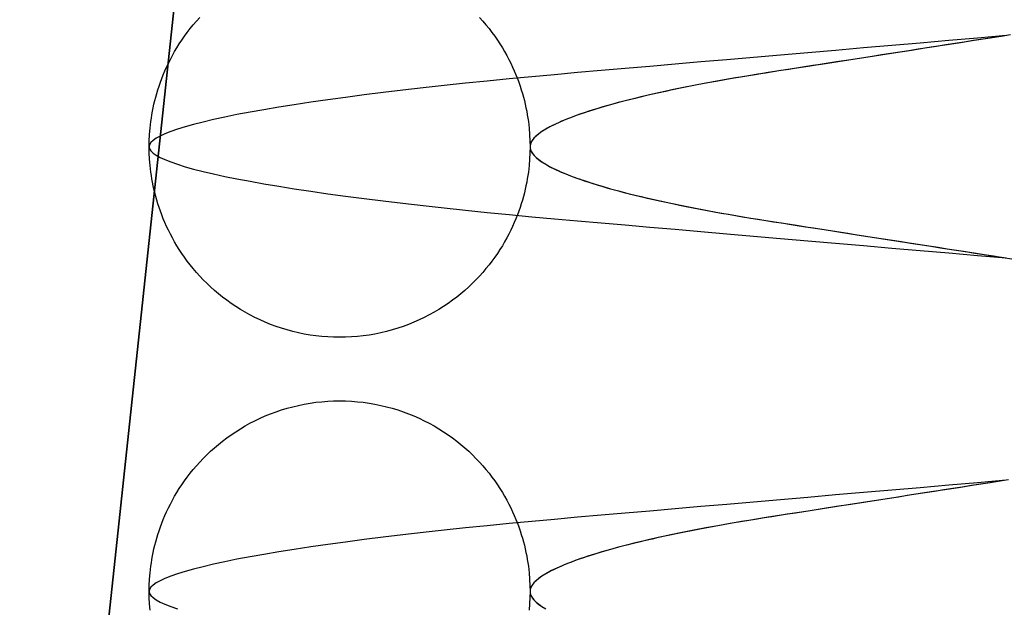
# Model space of a CAD drawing. Header units: millimetres. Extents: x -88 to 88, y -12 to 103.
# Tile 243 of 256: x -35.518 to -34.743, y 15.398 to 15.86. Entities that reach past the tile are written whole.
import ezdxf

# ---------------------------------------------------------------- set-up
doc = ezdxf.new("R2010")
doc.units = ezdxf.units.MM
doc.layers.add('Default', color=7, linetype='Continuous', true_color=0x000000)

msp = doc.modelspace()

# ---------------------------------------------------------------- linework, layer by layer
at = {"layer": 'Default', "color": 254, "true_color": 0xcad1ee}
for points in [[(-35.21818, 17.53519), (-35.51818, 14.73519)], [(-35.21818, 17.53519), (-35.51818, 14.73519)], [(-35.51818, 14.73519), (-35.21818, 17.53519)], [(-35.41618, 15.76019), (-35.4161, 15.76495), (-35.41587, 15.76985), (-35.41545, 15.77491), (-35.41485, 15.7801), (-35.41447, 15.78275), (-35.41404, 15.78543), (-35.41355, 15.78815), (-35.413, 15.79089), (-35.41239, 15.79367), (-35.41172, 15.79648), (-35.41098, 15.79932), (-35.41018, 15.80219), (-35.4093, 15.80508), (-35.40835, 15.808), (-35.40733, 15.81094), (-35.40623, 15.8139), (-35.40505, 15.81688), (-35.40379, 15.81988), (-35.40244, 15.82289), (-35.40101, 15.82592), (-35.39949, 15.82895), (-35.39787, 15.83199), (-35.39617, 15.83504), (-35.39437, 15.83808), (-35.39247, 15.84112), (-35.39047, 15.84416), (-35.38838, 15.84718), (-35.38618, 15.85019), (-35.38388, 15.85318), (-35.38147, 15.85614), (-35.37896, 15.85908), (-35.37634, 15.86199)], [(-35.15601, 15.86199), (-35.1534, 15.85908), (-35.15089, 15.85614), (-35.14848, 15.85318), (-35.14618, 15.85019), (-35.14398, 15.84718), (-35.14188, 15.84416), (-35.13989, 15.84112), (-35.13799, 15.83808), (-35.13619, 15.83504), (-35.13448, 15.83199), (-35.13287, 15.82895), (-35.13135, 15.82592), (-35.12991, 15.82289), (-35.12857, 15.81988), (-35.1273, 15.81688), (-35.12612, 15.8139), (-35.12502, 15.81094), (-35.124, 15.808), (-35.12305, 15.80508), (-35.12218, 15.80219), (-35.12137, 15.79932), (-35.12063, 15.79648), (-35.11996, 15.79367), (-35.11935, 15.79089), (-35.11881, 15.78815), (-35.11832, 15.78543), (-35.11788, 15.78275), (-35.1175, 15.7801), (-35.1169, 15.77491), (-35.11649, 15.76985), (-35.11625, 15.76495), (-35.11618, 15.76019)], [(-35.11618, 15.76019), (-35.11625, 15.75543), (-35.11649, 15.75052), (-35.1169, 15.74547), (-35.1175, 15.74028), (-35.11788, 15.73763), (-35.11832, 15.73494), (-35.11881, 15.73223), (-35.11935, 15.72948), (-35.11996, 15.7267), (-35.12063, 15.72389), (-35.12137, 15.72105), (-35.12218, 15.71819), (-35.12305, 15.71529), (-35.124, 15.71238), (-35.12502, 15.70944), (-35.12612, 15.70647), (-35.1273, 15.70349), (-35.12857, 15.70049), (-35.12991, 15.69748), (-35.13135, 15.69446), (-35.13287, 15.69142), (-35.13448, 15.68838), (-35.13619, 15.68534), (-35.13799, 15.68229), (-35.13989, 15.67925), (-35.14188, 15.67622), (-35.14398, 15.6732), (-35.14618, 15.67019), (-35.14848, 15.6672), (-35.15089, 15.66423), (-35.1534, 15.66129), (-35.15601, 15.65838), (-35.15874, 15.65551), (-35.16157, 15.65269), (-35.1645, 15.6499), (-35.16755, 15.64717), (-35.1707, 15.6445), (-35.17395, 15.64189), (-35.17731, 15.63935), (-35.18077, 15.63688), (-35.18433, 15.63449), (-35.18799, 15.63218), (-35.19174, 15.62996), (-35.19559, 15.62783), (-35.19953, 15.62581), (-35.20355, 15.62389), (-35.20765, 15.62207), (-35.21184, 15.62038), (-35.21609, 15.6188), (-35.22042, 15.61734), (-35.22481, 15.616), (-35.22925, 15.6148), (-35.23375, 15.61373), (-35.2383, 15.6128), (-35.24288, 15.61201), (-35.2475, 15.61135), (-35.25215, 15.61085), (-35.25681, 15.61048), (-35.26149, 15.61026), (-35.26618, 15.61019), (-35.27086, 15.61026), (-35.27554, 15.61048), (-35.28021, 15.61085), (-35.28485, 15.61135), (-35.28947, 15.61201), (-35.29406, 15.6128), (-35.2986, 15.61373), (-35.3031, 15.6148), (-35.30755, 15.616), (-35.31194, 15.61734), (-35.31626, 15.6188), (-35.32052, 15.62038), (-35.3247, 15.62207), (-35.32881, 15.62389), (-35.33283, 15.62581), (-35.33677, 15.62783), (-35.34061, 15.62996), (-35.34437, 15.63218), (-35.34803, 15.63449), (-35.35159, 15.63688), (-35.35505, 15.63935), (-35.3584, 15.64189), (-35.36166, 15.6445), (-35.36481, 15.64717), (-35.36785, 15.6499), (-35.37079, 15.65269), (-35.37362, 15.65551), (-35.37634, 15.65838), (-35.37896, 15.66129), (-35.38147, 15.66423), (-35.38388, 15.6672), (-35.38618, 15.67019), (-35.38838, 15.6732), (-35.39047, 15.67622), (-35.39247, 15.67925), (-35.39437, 15.68229), (-35.39617, 15.68534), (-35.39787, 15.68838), (-35.39949, 15.69142), (-35.40101, 15.69446), (-35.40244, 15.69748), (-35.40379, 15.70049), (-35.40505, 15.70349), (-35.40623, 15.70647), (-35.40733, 15.70944), (-35.40835, 15.71238), (-35.4093, 15.71529), (-35.41018, 15.71819), (-35.41098, 15.72105), (-35.41172, 15.72389), (-35.41239, 15.7267), (-35.413, 15.72948), (-35.41355, 15.73223), (-35.41404, 15.73494), (-35.41447, 15.73763), (-35.41485, 15.74028), (-35.41545, 15.74547), (-35.41587, 15.75052), (-35.4161, 15.75543), (-35.41618, 15.76019)], [(-35.41618, 15.41019), (-35.4161, 15.41495), (-35.41587, 15.41985), (-35.41545, 15.42491), (-35.41485, 15.4301), (-35.41447, 15.43275), (-35.41404, 15.43543), (-35.41355, 15.43815), (-35.413, 15.44089), (-35.41239, 15.44367), (-35.41172, 15.44648), (-35.41098, 15.44932), (-35.41018, 15.45219), (-35.4093, 15.45508), (-35.40835, 15.458), (-35.40733, 15.46094), (-35.40623, 15.4639), (-35.40505, 15.46688), (-35.40379, 15.46988), (-35.40244, 15.47289), (-35.40101, 15.47592), (-35.39949, 15.47895), (-35.39787, 15.48199), (-35.39617, 15.48504), (-35.39437, 15.48808), (-35.39247, 15.49112), (-35.39047, 15.49416), (-35.38838, 15.49718), (-35.38618, 15.50019), (-35.38388, 15.50318), (-35.38147, 15.50614), (-35.37896, 15.50908), (-35.37634, 15.51199), (-35.37362, 15.51486), (-35.37079, 15.51769), (-35.36785, 15.52047), (-35.36481, 15.5232), (-35.36166, 15.52587), (-35.3584, 15.52848), (-35.35505, 15.53103), (-35.35159, 15.5335), (-35.34803, 15.53589), (-35.34437, 15.5382), (-35.34061, 15.54042), (-35.33677, 15.54254), (-35.33283, 15.54457), (-35.32881, 15.54649), (-35.3247, 15.5483), (-35.32052, 15.55), (-35.31626, 15.55158), (-35.31194, 15.55304), (-35.30755, 15.55437), (-35.3031, 15.55557), (-35.2986, 15.55664), (-35.29406, 15.55757), (-35.28947, 15.55837), (-35.28485, 15.55902), (-35.28021, 15.55953), (-35.27554, 15.55989), (-35.27086, 15.56011), (-35.26618, 15.56019), (-35.26149, 15.56011), (-35.25681, 15.55989), (-35.25215, 15.55953), (-35.2475, 15.55902), (-35.24288, 15.55837), (-35.2383, 15.55757), (-35.23375, 15.55664), (-35.22925, 15.55557), (-35.22481, 15.55437), (-35.22042, 15.55304), (-35.21609, 15.55158), (-35.21184, 15.55), (-35.20765, 15.5483), (-35.20355, 15.54649), (-35.19953, 15.54457), (-35.19559, 15.54254), (-35.19174, 15.54042), (-35.18799, 15.5382), (-35.18433, 15.53589), (-35.18077, 15.5335), (-35.17731, 15.53103), (-35.17395, 15.52848), (-35.1707, 15.52587), (-35.16755, 15.5232), (-35.1645, 15.52047), (-35.16157, 15.51769), (-35.15874, 15.51486), (-35.15601, 15.51199), (-35.1534, 15.50908), (-35.15089, 15.50614), (-35.14848, 15.50318), (-35.14618, 15.50019), (-35.14398, 15.49718), (-35.14188, 15.49416), (-35.13989, 15.49112), (-35.13799, 15.48808), (-35.13619, 15.48504), (-35.13448, 15.48199), (-35.13287, 15.47895), (-35.13135, 15.47592), (-35.12991, 15.47289), (-35.12857, 15.46988), (-35.1273, 15.46688), (-35.12612, 15.4639), (-35.12502, 15.46094), (-35.124, 15.458), (-35.12305, 15.45508), (-35.12218, 15.45219), (-35.12137, 15.44932), (-35.12063, 15.44648), (-35.11996, 15.44367), (-35.11935, 15.44089), (-35.11881, 15.43815), (-35.11832, 15.43543), (-35.11788, 15.43275), (-35.1175, 15.4301), (-35.1169, 15.42491), (-35.11649, 15.41985), (-35.11625, 15.41495), (-35.11618, 15.41019)], [(-35.41545, 15.39547), (-35.41587, 15.40052), (-35.4161, 15.40543), (-35.41618, 15.41019)], [(-35.11618, 15.41019), (-35.11625, 15.40543), (-35.11649, 15.40052), (-35.1169, 15.39547)]]:
    msp.add_lwpolyline(points, dxfattribs=at)
at = {"layer": 'Default', "color": 254, "true_color": 0xcad1ee, "extrusion": (0.866025, -3.77784e-14, 0.5)}
msp.add_lwpolyline([(15.81852, 14.49488), (15.82328, 14.49481), (15.82819, 14.49457), (15.83324, 14.49416), (15.83843, 14.49356), (15.84108, 14.49318), (15.84376, 14.49275), (15.84648, 14.49226), (15.84923, 14.49171), (15.85201, 14.4911), (15.85482, 14.49043), (15.85765, 14.48969), (15.86052, 14.48888), (15.86341, 14.48801), (15.86633, 14.48706), (15.86927, 14.48604), (15.87223, 14.48494), (15.87522, 14.48376), (15.87821, 14.4825), (15.88123, 14.48115), (15.88425, 14.47972), (15.88729, 14.47819), (15.89033, 14.47658), (15.89337, 14.47488), (15.89641, 14.47307), (15.89945, 14.47118), (15.90249, 14.46918), (15.90551, 14.46708), (15.90852, 14.46488), (15.91151, 14.46258), (15.91448, 14.46018), (15.91742, 14.45767), (15.92032, 14.45505), (15.92319, 14.45232), (15.92602, 14.44949), (15.9288, 14.44656), (15.93153, 14.44351), (15.93421, 14.44037), (15.93682, 14.43711), (15.93936, 14.43375), (15.94183, 14.43029), (15.94422, 14.42673), (15.94653, 14.42307), (15.94875, 14.41932), (15.95087, 14.41547), (15.9529, 14.41154), (15.95482, 14.40751), (15.95663, 14.40341), (15.95833, 14.39922), (15.95991, 14.39497), (15.96137, 14.39064), (15.9627, 14.38625), (15.96391, 14.38181), (15.96497, 14.37731), (15.96591, 14.37276), (15.9667, 14.36818), (15.96735, 14.36356), (15.96786, 14.35892), (15.96823, 14.35425), (15.96845, 14.34957), (15.96852, 14.34488), (15.96845, 14.3402), (15.96823, 14.33552), (15.96786, 14.33085), (15.96735, 14.32621), (15.9667, 14.32159), (15.96591, 14.317), (15.96497, 14.31246), (15.96391, 14.30796), (15.9627, 14.30352), (15.96137, 14.29913), (15.95991, 14.2948), (15.95833, 14.29054), (15.95663, 14.28636), (15.95482, 14.28226), (15.9529, 14.27823), (15.95087, 14.2743), (15.94875, 14.27045), (15.94653, 14.26669), (15.94422, 14.26304), (15.94183, 14.25948), (15.93936, 14.25602), (15.93682, 14.25266), (15.93421, 14.2494), (15.93153, 14.24625), (15.9288, 14.24321), (15.92602, 14.24027), (15.92319, 14.23744), (15.92032, 14.23472), (15.91742, 14.2321), (15.91448, 14.22959), (15.91151, 14.22719), (15.90852, 14.22488), (15.90551, 14.22269), (15.90249, 14.22059), (15.89945, 14.21859), (15.89641, 14.21669), (15.89337, 14.21489), (15.89033, 14.21319), (15.88729, 14.21157), (15.88425, 14.21005), (15.88123, 14.20862), (15.87821, 14.20727), (15.87522, 14.20601), (15.87223, 14.20483), (15.86927, 14.20373), (15.86633, 14.20271), (15.86341, 14.20176), (15.86052, 14.20088), (15.85765, 14.20008), (15.85482, 14.19934), (15.85201, 14.19867), (15.84923, 14.19806), (15.84648, 14.19751), (15.84376, 14.19702), (15.84108, 14.19659), (15.83843, 14.19621), (15.83324, 14.19561), (15.82819, 14.1952), (15.82328, 14.19496), (15.81852, 14.19488)], dxfattribs=at)
at = {"layer": 'Default', "color": 254, "true_color": 0xcad1ee, "extrusion": (0.866025, 1.23358e-14, -0.5)}
msp.add_lwpolyline([(15.70185, -21.59629), (15.70661, -21.59622), (15.71152, -21.59598), (15.71657, -21.59557), (15.72177, -21.59497), (15.72441, -21.59459), (15.7271, -21.59415), (15.72981, -21.59366), (15.73256, -21.59312), (15.73534, -21.59251), (15.73815, -21.59184), (15.74099, -21.5911), (15.74385, -21.59029), (15.74675, -21.58942), (15.74966, -21.58847), (15.75261, -21.58745), (15.75557, -21.58635), (15.75855, -21.58517), (15.76155, -21.5839), (15.76456, -21.58256), (15.76758, -21.58112), (15.77062, -21.5796), (15.77366, -21.57799), (15.7767, -21.57628), (15.77975, -21.57448), (15.78279, -21.57258), (15.78582, -21.57059), (15.78885, -21.56849), (15.79185, -21.56629), (15.79484, -21.56399), (15.79781, -21.56159), (15.80075, -21.55907), (15.80366, -21.55646), (15.80653, -21.55373), (15.80936, -21.5509), (15.81214, -21.54797), (15.81487, -21.54492), (15.81754, -21.54177), (15.82015, -21.53852), (15.82269, -21.53516), (15.82516, -21.5317), (15.82756, -21.52814), (15.82986, -21.52448), (15.83208, -21.52073), (15.83421, -21.51688), (15.83623, -21.51294), (15.83815, -21.50892), (15.83997, -21.50482), (15.84167, -21.50063), (15.84325, -21.49638), (15.8447, -21.49205), (15.84604, -21.48766), (15.84724, -21.48322), (15.84831, -21.47872), (15.84924, -21.47417), (15.85003, -21.46959), (15.85069, -21.46497), (15.8512, -21.46032), (15.85156, -21.45566), (15.85178, -21.45098), (15.85185, -21.44629), (15.85178, -21.44161), (15.85156, -21.43693), (15.8512, -21.43226), (15.85069, -21.42762), (15.85003, -21.423), (15.84924, -21.41841), (15.84831, -21.41387), (15.84724, -21.40937), (15.84604, -21.40492), (15.8447, -21.40053), (15.84325, -21.39621), (15.84167, -21.39195), (15.83997, -21.38777), (15.83815, -21.38366), (15.83623, -21.37964), (15.83421, -21.3757), (15.83208, -21.37186), (15.82986, -21.3681), (15.82756, -21.36444), (15.82516, -21.36088), (15.82269, -21.35742), (15.82015, -21.35407), (15.81754, -21.35081), (15.81487, -21.34766), (15.81214, -21.34462), (15.80936, -21.34168), (15.80653, -21.33885), (15.80366, -21.33613), (15.80075, -21.33351), (15.79781, -21.331), (15.79484, -21.32859), (15.79185, -21.32629), (15.78885, -21.32409), (15.78582, -21.322), (15.78279, -21.32), (15.77975, -21.3181), (15.7767, -21.3163), (15.77366, -21.3146), (15.77062, -21.31298), (15.76758, -21.31146), (15.76456, -21.31003), (15.76155, -21.30868), (15.75855, -21.30742), (15.75557, -21.30624), (15.75261, -21.30514), (15.74966, -21.30412), (15.74675, -21.30317), (15.74385, -21.30229), (15.74099, -21.30149), (15.73815, -21.30075), (15.73534, -21.30008), (15.73256, -21.29947), (15.72981, -21.29892), (15.7271, -21.29843), (15.72441, -21.298), (15.72177, -21.29762), (15.71657, -21.29702), (15.71152, -21.2966), (15.70661, -21.29637), (15.70185, -21.29629)], dxfattribs=at)
at = {"layer": 'Default', "color": 254, "true_color": 0xcad1ee, "extrusion": (0.866025, 6.22187e-14, 0.5)}
msp.add_lwpolyline([(15.81852, 14.19488), (15.81376, 14.19496), (15.80885, 14.1952), (15.8038, 14.19561), (15.79861, 14.19621), (15.79596, 14.19659), (15.79328, 14.19702), (15.79056, 14.19751), (15.78781, 14.19806), (15.78504, 14.19867), (15.78223, 14.19934), (15.77939, 14.20008), (15.77652, 14.20088), (15.77363, 14.20176), (15.77071, 14.20271), (15.76777, 14.20373), (15.76481, 14.20483), (15.76183, 14.20601), (15.75883, 14.20727), (15.75582, 14.20862), (15.75279, 14.21005), (15.74976, 14.21157), (15.74672, 14.21319), (15.74367, 14.21489), (15.74063, 14.21669), (15.73759, 14.21859), (15.73455, 14.22059), (15.73153, 14.22269), (15.72852, 14.22488), (15.72553, 14.22719), (15.72256, 14.22959), (15.71962, 14.2321), (15.71672, 14.23472), (15.71385, 14.23744), (15.71102, 14.24027), (15.70824, 14.24321), (15.70551, 14.24625), (15.70283, 14.2494), (15.70022, 14.25266), (15.69768, 14.25602), (15.69521, 14.25948), (15.69282, 14.26304), (15.69051, 14.26669), (15.68829, 14.27045), (15.68617, 14.2743), (15.68414, 14.27823), (15.68222, 14.28226), (15.68041, 14.28636), (15.67871, 14.29054), (15.67713, 14.2948), (15.67567, 14.29913), (15.67434, 14.30352), (15.67314, 14.30796), (15.67207, 14.31246), (15.67113, 14.317), (15.67034, 14.32159), (15.66969, 14.32621), (15.66918, 14.33085), (15.66881, 14.33552), (15.66859, 14.3402), (15.66852, 14.34488), (15.66859, 14.34957), (15.66881, 14.35425), (15.66918, 14.35892), (15.66969, 14.36356), (15.67034, 14.36818), (15.67113, 14.37276), (15.67207, 14.37731), (15.67314, 14.38181), (15.67434, 14.38625), (15.67567, 14.39064), (15.67713, 14.39497), (15.67871, 14.39922), (15.68041, 14.40341), (15.68222, 14.40751), (15.68414, 14.41154), (15.68617, 14.41547), (15.68829, 14.41932), (15.69051, 14.42307), (15.69282, 14.42673), (15.69521, 14.43029), (15.69768, 14.43375), (15.70022, 14.43711), (15.70283, 14.44037), (15.70551, 14.44351), (15.70824, 14.44656), (15.71102, 14.44949), (15.71385, 14.45232), (15.71672, 14.45505), (15.71962, 14.45767), (15.72256, 14.46018), (15.72553, 14.46258), (15.72852, 14.46488), (15.73153, 14.46708), (15.73455, 14.46918), (15.73759, 14.47118), (15.74063, 14.47307), (15.74367, 14.47488), (15.74672, 14.47658), (15.74976, 14.47819), (15.75279, 14.47972), (15.75582, 14.48115), (15.75883, 14.4825), (15.76183, 14.48376), (15.76481, 14.48494), (15.76777, 14.48604), (15.77071, 14.48706), (15.77363, 14.48801), (15.77652, 14.48888), (15.77939, 14.48969), (15.78223, 14.49043), (15.78504, 14.4911), (15.78781, 14.49171), (15.79056, 14.49226), (15.79328, 14.49275), (15.79596, 14.49318), (15.79861, 14.49356), (15.8038, 14.49416), (15.80885, 14.49457), (15.81376, 14.49481), (15.81852, 14.49488)], dxfattribs=at)
at = {"layer": 'Default', "color": 254, "true_color": 0xcad1ee, "extrusion": (0.866025, 1.29526e-14, -0.5)}
msp.add_lwpolyline([(15.70185, -21.29629), (15.69709, -21.29637), (15.69219, -21.2966), (15.68714, -21.29702), (15.68194, -21.29762), (15.67929, -21.298), (15.67661, -21.29843), (15.6739, -21.29892), (15.67115, -21.29947), (15.66837, -21.30008), (15.66556, -21.30075), (15.66272, -21.30149), (15.65985, -21.30229), (15.65696, -21.30317), (15.65404, -21.30412), (15.6511, -21.30514), (15.64814, -21.30624), (15.64516, -21.30742), (15.64216, -21.30868), (15.63915, -21.31003), (15.63612, -21.31146), (15.63309, -21.31298), (15.63005, -21.3146), (15.62701, -21.3163), (15.62396, -21.3181), (15.62092, -21.32), (15.61789, -21.322), (15.61486, -21.32409), (15.61185, -21.32629), (15.60886, -21.32859), (15.6059, -21.331), (15.60296, -21.33351), (15.60005, -21.33613), (15.59718, -21.33885), (15.59435, -21.34168), (15.59157, -21.34462), (15.58884, -21.34766), (15.58617, -21.35081), (15.58356, -21.35407), (15.58101, -21.35742), (15.57854, -21.36088), (15.57615, -21.36444), (15.57385, -21.3681), (15.57163, -21.37186), (15.5695, -21.3757), (15.56748, -21.37964), (15.56555, -21.38366), (15.56374, -21.38777), (15.56204, -21.39195), (15.56046, -21.39621), (15.559, -21.40053), (15.55767, -21.40492), (15.55647, -21.40937), (15.5554, -21.41387), (15.55447, -21.41841), (15.55367, -21.423), (15.55302, -21.42762), (15.55251, -21.43226), (15.55215, -21.43693), (15.55193, -21.44161), (15.55185, -21.44629), (15.55193, -21.45098), (15.55215, -21.45566), (15.55251, -21.46032), (15.55302, -21.46497), (15.55367, -21.46959), (15.55447, -21.47417), (15.5554, -21.47872), (15.55647, -21.48322), (15.55767, -21.48766), (15.559, -21.49205), (15.56046, -21.49638), (15.56204, -21.50063), (15.56374, -21.50482), (15.56555, -21.50892), (15.56748, -21.51294), (15.5695, -21.51688), (15.57163, -21.52073), (15.57385, -21.52448), (15.57615, -21.52814), (15.57854, -21.5317), (15.58101, -21.53516), (15.58356, -21.53852), (15.58617, -21.54177), (15.58884, -21.54492), (15.59157, -21.54797), (15.59435, -21.5509), (15.59718, -21.55373), (15.60005, -21.55646), (15.60296, -21.55907), (15.6059, -21.56159), (15.60886, -21.56399), (15.61185, -21.56629), (15.61486, -21.56849), (15.61789, -21.57059), (15.62092, -21.57258), (15.62396, -21.57448), (15.62701, -21.57628), (15.63005, -21.57799), (15.63309, -21.5796), (15.63612, -21.58112), (15.63915, -21.58256), (15.64216, -21.5839), (15.64516, -21.58517), (15.64814, -21.58635), (15.6511, -21.58745), (15.65404, -21.58847), (15.65696, -21.58942), (15.65985, -21.59029), (15.66272, -21.5911), (15.66556, -21.59184), (15.66837, -21.59251), (15.67115, -21.59312), (15.6739, -21.59366), (15.67661, -21.59415), (15.67929, -21.59459), (15.68194, -21.59497), (15.68714, -21.59557), (15.69219, -21.59598), (15.69709, -21.59622), (15.70185, -21.59629)], dxfattribs=at)
at = {"layer": 'Default', "color": 254, "true_color": 0xcad1ee, "extrusion": (0.866025, 6.51485e-14, 0.5)}
msp.add_lwpolyline([(15.46852, 14.49488), (15.47328, 14.49481), (15.47819, 14.49457), (15.48324, 14.49416), (15.48843, 14.49356), (15.49108, 14.49318), (15.49376, 14.49275), (15.49648, 14.49226), (15.49923, 14.49171), (15.50201, 14.4911), (15.50482, 14.49043), (15.50765, 14.48969), (15.51052, 14.48888), (15.51341, 14.48801), (15.51633, 14.48706), (15.51927, 14.48604), (15.52223, 14.48494), (15.52522, 14.48376), (15.52821, 14.4825), (15.53123, 14.48115), (15.53425, 14.47972), (15.53729, 14.47819), (15.54033, 14.47658), (15.54337, 14.47488), (15.54641, 14.47307), (15.54945, 14.47118), (15.55249, 14.46918), (15.55551, 14.46708), (15.55852, 14.46488), (15.56151, 14.46258), (15.56448, 14.46018), (15.56742, 14.45767), (15.57032, 14.45505), (15.57319, 14.45232), (15.57602, 14.44949), (15.5788, 14.44656), (15.58153, 14.44351), (15.58421, 14.44037), (15.58682, 14.43711), (15.58936, 14.43375), (15.59183, 14.43029), (15.59422, 14.42673), (15.59653, 14.42307), (15.59875, 14.41932), (15.60087, 14.41547), (15.6029, 14.41154), (15.60482, 14.40751), (15.60663, 14.40341), (15.60833, 14.39922), (15.60991, 14.39497), (15.61137, 14.39064), (15.6127, 14.38625), (15.61391, 14.38181), (15.61497, 14.37731), (15.61591, 14.37276), (15.6167, 14.36818), (15.61735, 14.36356), (15.61786, 14.35892), (15.61823, 14.35425), (15.61845, 14.34957), (15.61852, 14.34488), (15.61845, 14.3402), (15.61823, 14.33552), (15.61786, 14.33085), (15.61735, 14.32621), (15.6167, 14.32159), (15.61591, 14.317), (15.61497, 14.31246), (15.61391, 14.30796), (15.6127, 14.30352), (15.61137, 14.29913), (15.60991, 14.2948), (15.60833, 14.29054), (15.60663, 14.28636), (15.60482, 14.28226), (15.6029, 14.27823), (15.60087, 14.2743), (15.59875, 14.27045), (15.59653, 14.26669), (15.59422, 14.26304), (15.59183, 14.25948), (15.58936, 14.25602), (15.58682, 14.25266), (15.58421, 14.2494), (15.58153, 14.24625), (15.5788, 14.24321), (15.57602, 14.24027), (15.57319, 14.23744), (15.57032, 14.23472), (15.56742, 14.2321), (15.56448, 14.22959), (15.56151, 14.22719), (15.55852, 14.22488), (15.55551, 14.22269), (15.55249, 14.22059), (15.54945, 14.21859), (15.54641, 14.21669), (15.54337, 14.21489), (15.54033, 14.21319), (15.53729, 14.21157), (15.53425, 14.21005), (15.53123, 14.20862), (15.52821, 14.20727), (15.52522, 14.20601), (15.52223, 14.20483), (15.51927, 14.20373), (15.51633, 14.20271), (15.51341, 14.20176), (15.51052, 14.20088), (15.50765, 14.20008), (15.50482, 14.19934), (15.50201, 14.19867), (15.49923, 14.19806), (15.49648, 14.19751), (15.49376, 14.19702), (15.49108, 14.19659), (15.48843, 14.19621), (15.48324, 14.19561), (15.47819, 14.1952), (15.47328, 14.19496), (15.46852, 14.19488)], dxfattribs=at)
at = {"layer": 'Default', "color": 254, "true_color": 0xcad1ee, "extrusion": (0.866025, -1.54198e-14, -0.5)}
msp.add_lwpolyline([(15.35185, -21.59629), (15.35661, -21.59622), (15.36152, -21.59598), (15.36657, -21.59557), (15.37177, -21.59497), (15.37441, -21.59459), (15.3771, -21.59415), (15.37981, -21.59366), (15.38256, -21.59312), (15.38534, -21.59251), (15.38815, -21.59184), (15.39099, -21.5911), (15.39385, -21.59029), (15.39675, -21.58942), (15.39966, -21.58847), (15.40261, -21.58745), (15.40557, -21.58635), (15.40855, -21.58517), (15.41155, -21.5839), (15.41456, -21.58256), (15.41758, -21.58112), (15.42062, -21.5796), (15.42366, -21.57799), (15.4267, -21.57628), (15.42975, -21.57448), (15.43279, -21.57258), (15.43582, -21.57059), (15.43885, -21.56849), (15.44185, -21.56629), (15.44484, -21.56399), (15.44781, -21.56159), (15.45075, -21.55907), (15.45366, -21.55646), (15.45653, -21.55373), (15.45936, -21.5509), (15.46214, -21.54797), (15.46487, -21.54492), (15.46754, -21.54177), (15.47015, -21.53852), (15.47269, -21.53516), (15.47516, -21.5317), (15.47756, -21.52814), (15.47986, -21.52448), (15.48208, -21.52073), (15.48421, -21.51688), (15.48623, -21.51294), (15.48815, -21.50892), (15.48997, -21.50482), (15.49167, -21.50063), (15.49325, -21.49638), (15.4947, -21.49205), (15.49604, -21.48766), (15.49724, -21.48322), (15.49831, -21.47872), (15.49924, -21.47417), (15.50003, -21.46959), (15.50069, -21.46497), (15.5012, -21.46032), (15.50156, -21.45566), (15.50178, -21.45098), (15.50185, -21.44629), (15.50178, -21.44161), (15.50156, -21.43693), (15.5012, -21.43226), (15.50069, -21.42762), (15.50003, -21.423), (15.49924, -21.41841), (15.49831, -21.41387), (15.49724, -21.40937), (15.49604, -21.40492), (15.4947, -21.40053), (15.49325, -21.39621), (15.49167, -21.39195), (15.48997, -21.38777), (15.48815, -21.38366), (15.48623, -21.37964), (15.48421, -21.3757), (15.48208, -21.37186), (15.47986, -21.3681), (15.47756, -21.36444), (15.47516, -21.36088), (15.47269, -21.35742), (15.47015, -21.35407), (15.46754, -21.35081), (15.46487, -21.34766), (15.46214, -21.34462), (15.45936, -21.34168), (15.45653, -21.33885), (15.45366, -21.33613), (15.45075, -21.33351), (15.44781, -21.331), (15.44484, -21.32859), (15.44185, -21.32629), (15.43885, -21.32409), (15.43582, -21.322), (15.43279, -21.32), (15.42975, -21.3181), (15.4267, -21.3163), (15.42366, -21.3146), (15.42062, -21.31298), (15.41758, -21.31146), (15.41456, -21.31003), (15.41155, -21.30868), (15.40855, -21.30742), (15.40557, -21.30624), (15.40261, -21.30514), (15.39966, -21.30412), (15.39675, -21.30317), (15.39385, -21.30229), (15.39099, -21.30149), (15.38815, -21.30075), (15.38534, -21.30008), (15.38256, -21.29947), (15.37981, -21.29892), (15.3771, -21.29843), (15.37441, -21.298), (15.37177, -21.29762), (15.36657, -21.29702), (15.36152, -21.2966), (15.35661, -21.29637), (15.35185, -21.29629)], dxfattribs=at)
at = {"layer": 'Default', "color": 254, "true_color": 0xcad1ee, "extrusion": (0.866025, 2.70617e-14, 0.5)}
msp.add_lwpolyline([(15.46852, 14.19488), (15.46376, 14.19496), (15.45885, 14.1952), (15.4538, 14.19561), (15.44861, 14.19621), (15.44596, 14.19659), (15.44328, 14.19702), (15.44056, 14.19751), (15.43781, 14.19806), (15.43504, 14.19867), (15.43223, 14.19934), (15.42939, 14.20008), (15.42652, 14.20088), (15.42363, 14.20176), (15.42071, 14.20271), (15.41777, 14.20373), (15.41481, 14.20483), (15.41183, 14.20601), (15.40883, 14.20727), (15.40582, 14.20862), (15.40279, 14.21005), (15.39976, 14.21157), (15.39672, 14.21319), (15.39367, 14.21489), (15.39063, 14.21669), (15.38759, 14.21859), (15.38455, 14.22059), (15.38153, 14.22269), (15.37852, 14.22488), (15.37553, 14.22719), (15.37256, 14.22959), (15.36962, 14.2321), (15.36672, 14.23472), (15.36385, 14.23744), (15.36102, 14.24027), (15.35824, 14.24321), (15.35551, 14.24625), (15.35283, 14.2494), (15.35022, 14.25266), (15.34768, 14.25602), (15.34521, 14.25948), (15.34282, 14.26304), (15.34051, 14.26669), (15.33829, 14.27045), (15.33617, 14.2743), (15.33414, 14.27823), (15.33222, 14.28226), (15.33041, 14.28636), (15.32871, 14.29054), (15.32713, 14.2948), (15.32567, 14.29913), (15.32434, 14.30352), (15.32314, 14.30796), (15.32207, 14.31246), (15.32113, 14.317), (15.32034, 14.32159), (15.31969, 14.32621), (15.31918, 14.33085), (15.31881, 14.33552), (15.31859, 14.3402), (15.31852, 14.34488), (15.31859, 14.34957), (15.31881, 14.35425), (15.31918, 14.35892), (15.31969, 14.36356), (15.32034, 14.36818), (15.32113, 14.37276), (15.32207, 14.37731), (15.32314, 14.38181), (15.32434, 14.38625), (15.32567, 14.39064), (15.32713, 14.39497), (15.32871, 14.39922), (15.33041, 14.40341), (15.33222, 14.40751), (15.33414, 14.41154), (15.33617, 14.41547), (15.33829, 14.41932), (15.34051, 14.42307), (15.34282, 14.42673), (15.34521, 14.43029), (15.34768, 14.43375), (15.35022, 14.43711), (15.35283, 14.44037), (15.35551, 14.44351), (15.35824, 14.44656), (15.36102, 14.44949), (15.36385, 14.45232), (15.36672, 14.45505), (15.36962, 14.45767), (15.37256, 14.46018), (15.37553, 14.46258), (15.37852, 14.46488), (15.38153, 14.46708), (15.38455, 14.46918), (15.38759, 14.47118), (15.39063, 14.47307), (15.39367, 14.47488), (15.39672, 14.47658), (15.39976, 14.47819), (15.40279, 14.47972), (15.40582, 14.48115), (15.40883, 14.4825), (15.41183, 14.48376), (15.41481, 14.48494), (15.41777, 14.48604), (15.42071, 14.48706), (15.42363, 14.48801), (15.42652, 14.48888), (15.42939, 14.48969), (15.43223, 14.49043), (15.43504, 14.4911), (15.43781, 14.49171), (15.44056, 14.49226), (15.44328, 14.49275), (15.44596, 14.49318), (15.44861, 14.49356), (15.4538, 14.49416), (15.45885, 14.49457), (15.46376, 14.49481), (15.46852, 14.49488)], dxfattribs=at)
at = {"layer": 'Default', "color": 254, "true_color": 0xcad1ee}
for points in [[(-34.74118, 15.84769, -3.425), (-34.76378, 15.84573, -3.42538), (-34.78634, 15.84378, -3.42651), (-34.80883, 15.84184, -3.4284), (-34.83121, 15.83991, -3.43103), (-34.85343, 15.83799, -3.4344), (-34.87547, 15.83608, -3.43849), (-34.89729, 15.8342, -3.4433), (-34.91885, 15.83233, -3.4488), (-34.94013, 15.83049, -3.45499), (-34.96109, 15.82868, -3.46183), (-34.9817, 15.8269, -3.46931), (-35.00194, 15.82515, -3.47741), (-35.02178, 15.82344, -3.48609), (-35.0412, 15.82176, -3.49534), (-35.06017, 15.82012, -3.50513), (-35.07868, 15.81852, -3.51543), (-35.09685, 15.81692, -3.52631), (-35.11481, 15.81528, -3.53784), (-35.13253, 15.8136, -3.55003), (-35.14998, 15.81189, -3.56287), (-35.16711, 15.81014, -3.57635), (-35.18389, 15.80836, -3.59046), (-35.2003, 15.80655, -3.60519), (-35.21629, 15.80471, -3.62053), (-35.23184, 15.80285, -3.63645), (-35.24691, 15.80096, -3.65295), (-35.26148, 15.79906, -3.66999), (-35.27551, 15.79713, -3.68755), (-35.28897, 15.7952, -3.70561), (-35.30185, 15.79326, -3.72414), (-35.31411, 15.79131, -3.74312), (-35.32574, 15.78935, -3.7625), (-35.33672, 15.7874, -3.78226), (-35.34702, 15.78545, -3.80237), (-35.35663, 15.78351, -3.82279), (-35.36553, 15.78157, -3.84348), (-35.37373, 15.77965, -3.86442), (-35.3812, 15.77775, -3.88555), (-35.38795, 15.77586, -3.90685), (-35.39397, 15.774, -3.92828), (-35.39925, 15.77216, -3.94979), (-35.40381, 15.77035, -3.97137), (-35.40763, 15.76857, -3.99296), (-35.41074, 15.76682, -4.01453), (-35.41314, 15.7651, -4.03606), (-35.41484, 15.76343, -4.0575), (-35.41584, 15.76179, -4.07882), (-35.41618, 15.76019, -4.1), (-35.41584, 15.75859, -4.12118), (-35.41484, 15.75695, -4.1425), (-35.41314, 15.75527, -4.16394), (-35.41074, 15.75356, -4.18547), (-35.40763, 15.75181, -4.20704), (-35.40381, 15.75003, -4.22863), (-35.39925, 15.74821, -4.25021), (-35.39397, 15.74638, -4.27173), (-35.38795, 15.74451, -4.29315), (-35.3812, 15.74263, -4.31445), (-35.37373, 15.74072, -4.33559), (-35.36553, 15.7388, -4.35652), (-35.35663, 15.73687, -4.37721), (-35.34702, 15.73492, -4.39763), (-35.33672, 15.73297, -4.41774), (-35.32574, 15.73102, -4.4375), (-35.31411, 15.72907, -4.45689), (-35.30185, 15.72712, -4.47586), (-35.28897, 15.72517, -4.49439), (-35.27551, 15.72324, -4.51245), (-35.26148, 15.72132, -4.53002), (-35.24691, 15.71942, -4.54706), (-35.23184, 15.71753, -4.56355), (-35.21629, 15.71567, -4.57947), (-35.2003, 15.71383, -4.59481), (-35.18389, 15.71202, -4.60954), (-35.16711, 15.71023, -4.62365), (-35.14998, 15.70849, -4.63713), (-35.13253, 15.70677, -4.64997), (-35.11481, 15.70509, -4.66216), (-35.09685, 15.70345, -4.67369), (-35.07868, 15.70185, -4.68457), (-35.06017, 15.70026, -4.69487), (-35.0412, 15.69862, -4.70466), (-35.02178, 15.69694, -4.71391), (-35.00194, 15.69522, -4.7226), (-34.9817, 15.69347, -4.73069), (-34.96109, 15.69169, -4.73817), (-34.94013, 15.68988, -4.74501), (-34.91885, 15.68804, -4.7512), (-34.89729, 15.68618, -4.7567), (-34.87547, 15.68429, -4.76151), (-34.85343, 15.68239, -4.7656), (-34.83121, 15.68047, -4.76897), (-34.80883, 15.67853, -4.7716), (-34.78634, 15.67659, -4.77349), (-34.76378, 15.67464, -4.77462), (-34.74118, 15.67269, -4.775)], [(-34.73763, 15.84824, -3.72502), (-34.74494, 15.8471, -3.72502), (-34.75225, 15.84596, -3.72516), (-34.75956, 15.84483, -3.72545), (-34.76686, 15.84369, -3.72588), (-34.77416, 15.84256, -3.72645), (-34.78145, 15.84142, -3.72717), (-34.78872, 15.84029, -3.72803), (-34.79599, 15.83916, -3.72903), (-34.80324, 15.83803, -3.73017), (-34.81047, 15.83691, -3.73146), (-34.81768, 15.83579, -3.73289), (-34.82488, 15.83467, -3.73446), (-34.83205, 15.83355, -3.73618), (-34.83919, 15.83244, -3.73804), (-34.8463, 15.83133, -3.74004), (-34.85318, 15.83027, -3.74212), (-34.85999, 15.82921, -3.74432), (-34.86675, 15.82815, -3.74664), (-34.87345, 15.82711, -3.7491), (-34.88012, 15.82607, -3.75168), (-34.88673, 15.82505, -3.7544), (-34.89331, 15.82402, -3.75724), (-34.89985, 15.82301, -3.76022), (-34.90615, 15.82203, -3.76324), (-34.91239, 15.82106, -3.76636), (-34.91856, 15.82011, -3.7696), (-34.92466, 15.81916, -3.77295), (-34.93069, 15.81821, -3.77641), (-34.93667, 15.81726, -3.77999), (-34.94259, 15.8163, -3.78368), (-34.94845, 15.81533, -3.78749), (-34.95444, 15.81432, -3.79155), (-34.96034, 15.8133, -3.79571), (-34.96616, 15.81227, -3.79999), (-34.97189, 15.81124, -3.80437), (-34.97753, 15.81019, -3.80886), (-34.98309, 15.80914, -3.81346), (-34.98855, 15.80808, -3.81816), (-34.99392, 15.80702, -3.82297), (-34.99919, 15.80595, -3.82787), (-35.00437, 15.80487, -3.83288), (-35.00946, 15.80378, -3.83799), (-35.01444, 15.8027, -3.84319), (-35.01933, 15.8016, -3.84849), (-35.02411, 15.8005, -3.85388), (-35.02879, 15.7994, -3.85937), (-35.03337, 15.79829, -3.86495), (-35.03791, 15.79716, -3.87072), (-35.04234, 15.79603, -3.87656), (-35.04664, 15.7949, -3.88248), (-35.05083, 15.79377, -3.88848), (-35.05489, 15.79263, -3.89455), (-35.05883, 15.7915, -3.90069), (-35.06264, 15.79036, -3.90691), (-35.06633, 15.78923, -3.91319), (-35.0699, 15.7881, -3.91954), (-35.07334, 15.78697, -3.92595), (-35.07665, 15.78584, -3.93242), (-35.07984, 15.78471, -3.93896), (-35.0829, 15.78358, -3.94555), (-35.08582, 15.78246, -3.9522), (-35.08862, 15.78134, -3.95891), (-35.09129, 15.78022, -3.96566), (-35.09383, 15.77911, -3.97247), (-35.09623, 15.77799, -3.97933), (-35.09851, 15.77689, -3.98623), (-35.10064, 15.77579, -3.99318), (-35.10265, 15.77469, -4.00018), (-35.10452, 15.77359, -4.00721), (-35.10625, 15.77251, -4.01428), (-35.10785, 15.77142, -4.0214), (-35.10931, 15.77035, -4.02854), (-35.11063, 15.76928, -4.03572), (-35.11181, 15.76821, -4.04294), (-35.11285, 15.76716, -4.05018), (-35.11376, 15.76611, -4.05745), (-35.11452, 15.76507, -4.06475), (-35.11513, 15.76403, -4.07207), (-35.11561, 15.76301, -4.07941), (-35.11593, 15.76204, -4.0864), (-35.11612, 15.76108, -4.09337), (-35.11618, 15.76013, -4.10034), (-35.11611, 15.75918, -4.1073), (-35.11591, 15.75823, -4.11426), (-35.11558, 15.75727, -4.12122), (-35.11512, 15.75631, -4.12818), (-35.11453, 15.75532, -4.13515), (-35.11378, 15.7543, -4.14231), (-35.11291, 15.75327, -4.14943), (-35.1119, 15.75224, -4.15652), (-35.11075, 15.7512, -4.16358), (-35.10947, 15.75015, -4.17061), (-35.10806, 15.7491, -4.17763), (-35.1065, 15.74803, -4.18463), (-35.10481, 15.74696, -4.19162), (-35.10294, 15.74586, -4.19875), (-35.10093, 15.74474, -4.20584), (-35.09878, 15.74363, -4.21288), (-35.0965, 15.74251, -4.21988), (-35.09408, 15.74138, -4.22683), (-35.09152, 15.74026, -4.23373), (-35.08883, 15.73912, -4.24057), (-35.08601, 15.73799, -4.24736), (-35.08306, 15.73685, -4.25409), (-35.07997, 15.73571, -4.26076), (-35.07675, 15.73457, -4.26737), (-35.07341, 15.73343, -4.27392), (-35.06993, 15.73229, -4.28041), (-35.06633, 15.73114, -4.28683), (-35.06259, 15.73, -4.29317), (-35.05874, 15.72885, -4.29945), (-35.05478, 15.72771, -4.30562), (-35.05071, 15.72658, -4.3117), (-35.04652, 15.72544, -4.3177), (-35.04221, 15.72431, -4.32361), (-35.0378, 15.72318, -4.32944), (-35.03327, 15.72206, -4.33518), (-35.02863, 15.72094, -4.34082), (-35.02388, 15.71982, -4.34638), (-35.01902, 15.7187, -4.35184), (-35.01406, 15.71759, -4.35721), (-35.00899, 15.71649, -4.36249), (-35.00382, 15.71539, -4.36766), (-34.99855, 15.7143, -4.37274), (-34.99317, 15.71321, -4.37771), (-34.9877, 15.71213, -4.38258), (-34.98212, 15.71105, -4.38735), (-34.97668, 15.71003, -4.39182), (-34.97117, 15.70902, -4.39619), (-34.96557, 15.70802, -4.40046), (-34.95989, 15.70703, -4.40461), (-34.95415, 15.70604, -4.40866), (-34.94832, 15.70507, -4.4126), (-34.94243, 15.7041, -4.41642), (-34.93646, 15.70313, -4.42014), (-34.93043, 15.70216, -4.42374), (-34.92433, 15.70119, -4.42723), (-34.91817, 15.70022, -4.43061), (-34.91194, 15.69925, -4.43387), (-34.90564, 15.69827, -4.43701), (-34.89929, 15.69728, -4.44004), (-34.89288, 15.69628, -4.44295), (-34.88641, 15.69528, -4.44574), (-34.87957, 15.69421, -4.44853), (-34.87269, 15.69314, -4.45118), (-34.86576, 15.69207, -4.4537), (-34.8588, 15.69098, -4.45608), (-34.8518, 15.6899, -4.45831), (-34.84477, 15.6888, -4.46041), (-34.83771, 15.6877, -4.46236), (-34.83061, 15.6866, -4.46418), (-34.82349, 15.68549, -4.46586), (-34.81634, 15.68438, -4.46739), (-34.80916, 15.68326, -4.46879), (-34.80196, 15.68214, -4.47004), (-34.79474, 15.68102, -4.47116), (-34.78751, 15.67989, -4.47213), (-34.78026, 15.67877, -4.47296), (-34.77299, 15.67764, -4.47365), (-34.76572, 15.6765, -4.4742), (-34.75843, 15.67537, -4.4746), (-34.75113, 15.67424, -4.47487), (-34.74383, 15.6731, -4.47499), (-34.73653, 15.67196, -4.47497)], [(-34.74118, 15.84769, -3.725), (-34.75373, 15.84573, -3.72521), (-34.76627, 15.84378, -3.72584), (-34.77876, 15.84184, -3.72689), (-34.79119, 15.83991, -3.72835), (-34.80354, 15.83799, -3.73022), (-34.81578, 15.83608, -3.7325), (-34.82791, 15.8342, -3.73517), (-34.83989, 15.83233, -3.73822), (-34.85171, 15.83049, -3.74166), (-34.86335, 15.82868, -3.74546), (-34.8748, 15.8269, -3.74962), (-34.88605, 15.82515, -3.75411), (-34.89707, 15.82344, -3.75894), (-34.90786, 15.82176, -3.76408), (-34.9184, 15.82012, -3.76952), (-34.92868, 15.81852, -3.77524), (-34.93877, 15.81692, -3.78128), (-34.94875, 15.81528, -3.78769), (-34.9586, 15.8136, -3.79446), (-34.96829, 15.81189, -3.8016), (-34.97781, 15.81014, -3.80908), (-34.98713, 15.80836, -3.81692), (-34.99624, 15.80655, -3.82511), (-35.00513, 15.80471, -3.83363), (-35.01377, 15.80285, -3.84247), (-35.02214, 15.80096, -3.85164), (-35.03023, 15.79906, -3.8611), (-35.03803, 15.79713, -3.87086), (-35.04551, 15.7952, -3.88089), (-35.05266, 15.79326, -3.89119), (-35.05948, 15.79131, -3.90173), (-35.06594, 15.78935, -3.9125), (-35.07203, 15.7874, -3.92348), (-35.07776, 15.78545, -3.93465), (-35.08309, 15.78351, -3.94599), (-35.08804, 15.78157, -3.95749), (-35.0926, 15.77965, -3.96912), (-35.09675, 15.77775, -3.98086), (-35.1005, 15.77586, -3.99269), (-35.10384, 15.774, -4.0046), (-35.10677, 15.77216, -4.01655), (-35.1093, 15.77035, -4.02854), (-35.11143, 15.76857, -4.04053), (-35.11316, 15.76682, -4.05252), (-35.11449, 15.7651, -4.06448), (-35.11543, 15.76343, -4.07639), (-35.11599, 15.76179, -4.08823), (-35.11618, 15.76019, -4.1), (-35.11599, 15.75859, -4.11177), (-35.11543, 15.75695, -4.12361), (-35.11449, 15.75527, -4.13552), (-35.11316, 15.75356, -4.14748), (-35.11143, 15.75181, -4.15947), (-35.1093, 15.75003, -4.17146), (-35.10677, 15.74821, -4.18345), (-35.10384, 15.74638, -4.1954), (-35.1005, 15.74451, -4.20731), (-35.09675, 15.74263, -4.21914), (-35.0926, 15.74072, -4.23088), (-35.08804, 15.7388, -4.24251), (-35.08309, 15.73687, -4.25401), (-35.07776, 15.73492, -4.26535), (-35.07203, 15.73297, -4.27652), (-35.06594, 15.73102, -4.2875), (-35.05948, 15.72907, -4.29827), (-35.05266, 15.72712, -4.30881), (-35.04551, 15.72517, -4.31911), (-35.03803, 15.72324, -4.32914), (-35.03023, 15.72132, -4.3389), (-35.02214, 15.71942, -4.34836), (-35.01377, 15.71753, -4.35753), (-35.00513, 15.71567, -4.36637), (-34.99624, 15.71383, -4.37489), (-34.98713, 15.71202, -4.38308), (-34.97781, 15.71023, -4.39092), (-34.96829, 15.70849, -4.3984), (-34.9586, 15.70677, -4.40554), (-34.94875, 15.70509, -4.41231), (-34.93877, 15.70345, -4.41872), (-34.92868, 15.70185, -4.42476), (-34.9184, 15.70025, -4.43048), (-34.90786, 15.69862, -4.43592), (-34.89707, 15.69694, -4.44106), (-34.88605, 15.69522, -4.44589), (-34.8748, 15.69347, -4.45038), (-34.86335, 15.69169, -4.45454), (-34.85171, 15.68988, -4.45834), (-34.83989, 15.68804, -4.46178), (-34.82791, 15.68618, -4.46483), (-34.81578, 15.68429, -4.4675), (-34.80354, 15.68239, -4.46978), (-34.79119, 15.68047, -4.47165), (-34.77876, 15.67853, -4.47311), (-34.76627, 15.67659, -4.47416), (-34.75373, 15.67464, -4.47479), (-34.74118, 15.67269, -4.475)], [(-34.74118, 15.49769, -3.425), (-34.76378, 15.49573, -3.42538), (-34.78634, 15.49378, -3.42651), (-34.80883, 15.49184, -3.4284), (-34.83121, 15.48991, -3.43103), (-34.85343, 15.48799, -3.4344), (-34.87547, 15.48608, -3.43849), (-34.89729, 15.4842, -3.4433), (-34.91885, 15.48233, -3.44881), (-34.94013, 15.48049, -3.45499), (-34.96109, 15.47868, -3.46183), (-34.9817, 15.4769, -3.46931), (-35.00194, 15.47515, -3.47741), (-35.02178, 15.47344, -3.48609), (-35.0412, 15.47176, -3.49534), (-35.06017, 15.47012, -3.50513), (-35.07868, 15.46852, -3.51543), (-35.09685, 15.46692, -3.52631), (-35.11481, 15.46528, -3.53784), (-35.13253, 15.4636, -3.55003), (-35.14998, 15.46189, -3.56287), (-35.16711, 15.46014, -3.57635), (-35.18389, 15.45836, -3.59046), (-35.2003, 15.45655, -3.60519), (-35.21629, 15.45471, -3.62053), (-35.23184, 15.45285, -3.63645), (-35.24691, 15.45096, -3.65295), (-35.26148, 15.44906, -3.66999), (-35.27551, 15.44713, -3.68755), (-35.28897, 15.4452, -3.70561), (-35.30185, 15.44326, -3.72414), (-35.31411, 15.44131, -3.74312), (-35.32574, 15.43935, -3.7625), (-35.33672, 15.4374, -3.78226), (-35.34702, 15.43545, -3.80237), (-35.35663, 15.43351, -3.82279), (-35.36553, 15.43157, -3.84348), (-35.37373, 15.42965, -3.86442), (-35.3812, 15.42775, -3.88555), (-35.38795, 15.42586, -3.90685), (-35.39397, 15.424, -3.92828), (-35.39925, 15.42216, -3.94979), (-35.40381, 15.42035, -3.97137), (-35.40763, 15.41857, -3.99296), (-35.41074, 15.41682, -4.01453), (-35.41314, 15.4151, -4.03606), (-35.41484, 15.41343, -4.0575), (-35.41584, 15.41179, -4.07882), (-35.41618, 15.41019, -4.1), (-35.41584, 15.40859, -4.12118), (-35.41484, 15.40695, -4.1425), (-35.41314, 15.40527, -4.16394), (-35.41074, 15.40356, -4.18547), (-35.40763, 15.40181, -4.20704), (-35.40381, 15.40003, -4.22864), (-35.39925, 15.39821, -4.25021), (-35.39397, 15.39638, -4.27173)], [(-34.74118, 15.49769, -3.725), (-34.75373, 15.49573, -3.72521), (-34.76627, 15.49378, -3.72584), (-34.77876, 15.49184, -3.72689), (-34.79119, 15.48991, -3.72835), (-34.80354, 15.48799, -3.73022), (-34.81578, 15.48608, -3.7325), (-34.82791, 15.4842, -3.73517), (-34.83989, 15.48233, -3.73822), (-34.85171, 15.48049, -3.74166), (-34.86335, 15.47868, -3.74546), (-34.8748, 15.4769, -3.74962), (-34.88605, 15.47515, -3.75411), (-34.89707, 15.47344, -3.75894), (-34.90786, 15.47176, -3.76408), (-34.9184, 15.47012, -3.76952), (-34.92868, 15.46852, -3.77524), (-34.93877, 15.46692, -3.78128), (-34.94875, 15.46528, -3.78769), (-34.9586, 15.4636, -3.79446), (-34.96829, 15.46189, -3.8016), (-34.97781, 15.46014, -3.80908), (-34.98713, 15.45836, -3.81692), (-34.99624, 15.45655, -3.82511), (-35.00513, 15.45471, -3.83363), (-35.01377, 15.45285, -3.84247), (-35.02214, 15.45096, -3.85164), (-35.03023, 15.44906, -3.8611), (-35.03803, 15.44713, -3.87086), (-35.04551, 15.4452, -3.88089), (-35.05266, 15.44326, -3.89119), (-35.05948, 15.44131, -3.90173), (-35.06594, 15.43935, -3.9125), (-35.07203, 15.4374, -3.92348), (-35.07776, 15.43545, -3.93465), (-35.08309, 15.43351, -3.94599), (-35.08804, 15.43157, -3.95749), (-35.0926, 15.42965, -3.96912), (-35.09675, 15.42775, -3.98086), (-35.1005, 15.42586, -3.99269), (-35.10384, 15.424, -4.0046), (-35.10677, 15.42216, -4.01655), (-35.1093, 15.42035, -4.02854), (-35.11143, 15.41857, -4.04053), (-35.11316, 15.41682, -4.05252), (-35.11449, 15.4151, -4.06448), (-35.11543, 15.41343, -4.07639), (-35.11599, 15.41179, -4.08823), (-35.11618, 15.41019, -4.1), (-35.11599, 15.40859, -4.11177), (-35.11543, 15.40695, -4.12361), (-35.11449, 15.40527, -4.13552), (-35.11316, 15.40356, -4.14748), (-35.11143, 15.40181, -4.15947), (-35.1093, 15.40003, -4.17146), (-35.10677, 15.39821, -4.18345), (-35.10384, 15.39638, -4.1954)], [(-34.73932, 15.49798, -3.725), (-34.74661, 15.49684, -3.72504), (-34.7539, 15.49571, -3.72522), (-34.7612, 15.49457, -3.72553), (-34.76849, 15.49344, -3.726), (-34.77578, 15.4923, -3.7266), (-34.78306, 15.49117, -3.72735), (-34.79034, 15.49004, -3.72824), (-34.79761, 15.48891, -3.72927), (-34.80486, 15.48778, -3.73045), (-34.81194, 15.48668, -3.73174), (-34.81899, 15.48558, -3.73316), (-34.82601, 15.48449, -3.73472), (-34.833, 15.4834, -3.73642), (-34.83995, 15.48232, -3.73824), (-34.84686, 15.48125, -3.7402), (-34.85374, 15.48018, -3.74229), (-34.86057, 15.47911, -3.74451), (-34.86736, 15.47806, -3.74687), (-34.87411, 15.47701, -3.74935), (-34.88081, 15.47597, -3.75196), (-34.88746, 15.47493, -3.75471), (-34.89406, 15.47391, -3.75758), (-34.9006, 15.47289, -3.76058), (-34.9071, 15.47188, -3.7637), (-34.91353, 15.47088, -3.76696), (-34.91972, 15.46991, -3.77023), (-34.92583, 15.46896, -3.77361), (-34.93187, 15.46801, -3.7771), (-34.93783, 15.46705, -3.7807), (-34.94373, 15.4661, -3.78441), (-34.94956, 15.46514, -3.78823), (-34.95533, 15.46417, -3.79216), (-34.96104, 15.46318, -3.79621), (-34.96683, 15.46215, -3.80049), (-34.97253, 15.46112, -3.80487), (-34.97814, 15.46008, -3.80935), (-34.98365, 15.45903, -3.81393), (-34.98907, 15.45798, -3.81861), (-34.9944, 15.45692, -3.8234), (-34.99965, 15.45585, -3.8283), (-35.00481, 15.45478, -3.83332), (-35.01002, 15.45366, -3.83856), (-35.01511, 15.45255, -3.8439), (-35.02009, 15.45143, -3.84933), (-35.02495, 15.45031, -3.85486), (-35.0297, 15.44918, -3.86047), (-35.03434, 15.44805, -3.86616), (-35.03886, 15.44692, -3.87194), (-35.04326, 15.44579, -3.8778), (-35.04754, 15.44466, -3.88375), (-35.0517, 15.44352, -3.88977), (-35.05575, 15.44239, -3.89587), (-35.05967, 15.44125, -3.90204), (-35.06347, 15.44011, -3.90829), (-35.06714, 15.43898, -3.9146), (-35.07069, 15.43784, -3.92099), (-35.07412, 15.4367, -3.92745), (-35.07742, 15.43557, -3.93397), (-35.08059, 15.43444, -3.94055), (-35.08363, 15.4333, -3.9472), (-35.08655, 15.43217, -3.9539), (-35.08933, 15.43105, -3.96067), (-35.09198, 15.42992, -3.96749), (-35.0945, 15.4288, -3.97436), (-35.09689, 15.42768, -3.98129), (-35.09915, 15.42656, -3.98827), (-35.10126, 15.42545, -3.9953), (-35.10325, 15.42435, -4.00237), (-35.10509, 15.42324, -4.00949), (-35.1068, 15.42214, -4.01665), (-35.10837, 15.42105, -4.02386), (-35.10979, 15.41997, -4.0311), (-35.11108, 15.41888, -4.03838), (-35.11217, 15.41787, -4.04534), (-35.11313, 15.41686, -4.05231), (-35.11396, 15.41586, -4.0593), (-35.11466, 15.41487, -4.06629), (-35.11522, 15.41389, -4.0733), (-35.11566, 15.41292, -4.08031), (-35.11596, 15.41195, -4.08733), (-35.11613, 15.41098, -4.09436), (-35.11617, 15.41001, -4.10138), (-35.11608, 15.40904, -4.10841), (-35.11586, 15.40807, -4.11543), (-35.1155, 15.4071, -4.12245), (-35.11502, 15.40612, -4.12947), (-35.1144, 15.40513, -4.13648), (-35.11365, 15.40413, -4.14348), (-35.11277, 15.40312, -4.15047), (-35.11171, 15.40207, -4.15769), (-35.11052, 15.40101, -4.16489), (-35.10919, 15.39994, -4.17206), (-35.10772, 15.39886, -4.1792), (-35.10611, 15.39778, -4.18631), (-35.10436, 15.39669, -4.19338)]]:
    msp.add_polyline3d(points, dxfattribs=at)

doc.saveas('drawing.dxf')
